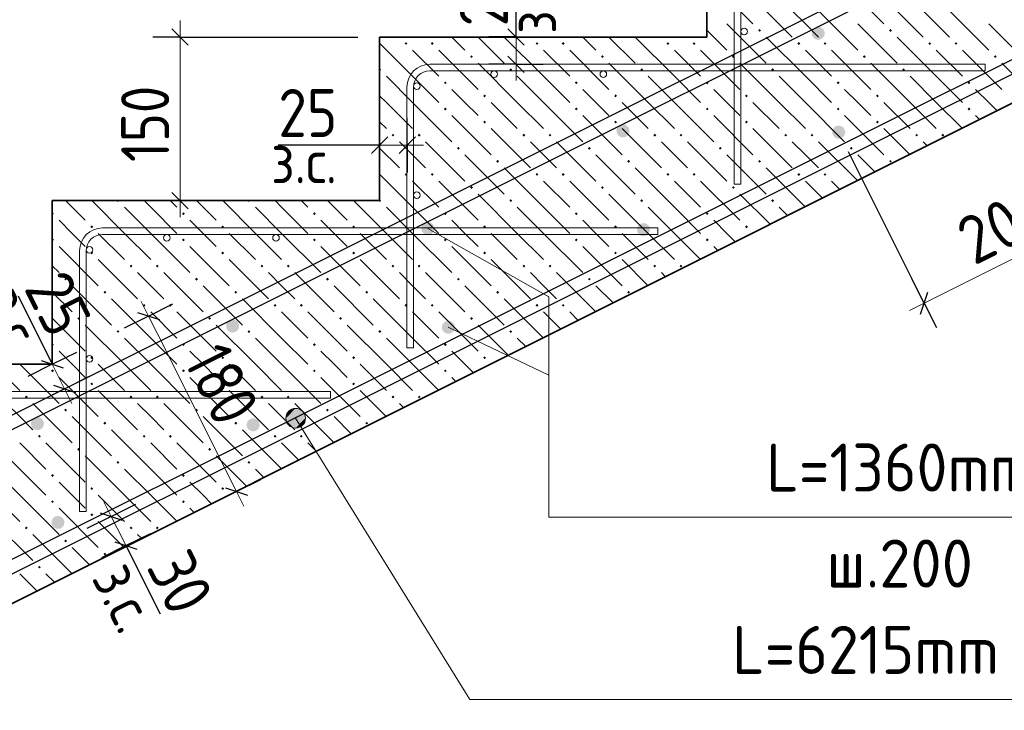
# Model space of a CAD drawing. Header units: millimetres. Extents: x 0 to 21000, y 0 to 14855.
# Tile 9 of 25: x 9005 to 11261, y 9043 to 10626. Entities that reach past the tile are written whole.
import ezdxf

# ---------------------------------------------------------------- set-up
doc = ezdxf.new("R2010")
doc.units = ezdxf.units.MM
doc.layers.add('ЖБ Лестница', color=7, linetype='Continuous', lineweight=25, true_color=0xe0e0ff)
for name, color, linetype, lineweight in [('Обрамление проемов стержнями', 7, 'Continuous', 25), ('Позиционная метка линия выноска', 7, 'Continuous', 13), ('Размерная линия_ общее', 7, 'Continuous', 13), ('Фоновоя арматура Х1', 7, 'Continuous', 25)]:
    doc.layers.add(name, color=color, linetype=linetype, lineweight=lineweight)
doc.layers.add('Размерная выноска', color=7, linetype='Continuous')
doc.styles.add('ISOCPEUR', font='txt')

msp = doc.modelspace()

# ---------------------------------------------------------------- hatches: boundary and pattern name
at = {"layer": 'ЖБ Лестница', "linetype": 'Continuous', "lineweight": 18, "transparency": 33554687}
for points in [[(10697.2, 10600.9), (10700.4, 10604.2), (10703.7, 10600.9), (10700.4, 10597.7)], [(10997.2, 10600.9), (11000.4, 10604.2), (11003.7, 10600.9), (11000.4, 10597.7)], [(9887.2, 10570.9), (9890.4, 10574.2), (9893.7, 10570.9), (9890.4, 10567.7)], [(9947.2, 10570.9), (9950.4, 10574.2), (9953.7, 10570.9), (9950.4, 10567.7)], [(10187.2, 10570.9), (10190.4, 10574.2), (10193.7, 10570.9), (10190.4, 10567.7)], [(10247.2, 10570.9), (10250.4, 10574.2), (10253.7, 10570.9), (10250.4, 10567.7)], [(10487.2, 10570.9), (10490.4, 10574.2), (10493.7, 10570.9), (10490.4, 10567.7)], [(10547.2, 10570.9), (10550.4, 10574.2), (10553.7, 10570.9), (10550.4, 10567.7)], [(10787.2, 10570.9), (10790.4, 10574.2), (10793.7, 10570.9), (10790.4, 10567.7)], [(10847.2, 10570.9), (10850.4, 10574.2), (10853.7, 10570.9), (10850.4, 10567.7)], [(11087.2, 10570.9), (11090.4, 10574.2), (11093.7, 10570.9), (11090.4, 10567.7)], [(11147.2, 10570.9), (11150.4, 10574.2), (11153.7, 10570.9), (11150.4, 10567.7)], [(10037.2, 10540.9), (10040.4, 10544.2), (10043.7, 10540.9), (10040.4, 10537.7)], [(10337.2, 10540.9), (10340.4, 10544.2), (10343.7, 10540.9), (10340.4, 10537.7)], [(10637.2, 10540.9), (10640.4, 10544.2), (10643.7, 10540.9), (10640.4, 10537.7)], [(10937.2, 10540.9), (10940.4, 10544.2), (10943.7, 10540.9), (10940.4, 10537.7)], [(11237.2, 10540.9), (11240.4, 10544.2), (11243.7, 10540.9), (11240.4, 10537.7)], [(9830, 10513.8), (9830.4, 10514.2), (9833.7, 10510.9), (9830.4, 10507.7), (9830, 10508.1)], [(10127.2, 10510.9), (10130.4, 10514.2), (10133.7, 10510.9), (10130.4, 10507.7)], [(10427.2, 10510.9), (10430.4, 10514.2), (10433.7, 10510.9), (10430.4, 10507.7)], [(10727.2, 10510.9), (10730.4, 10514.2), (10733.7, 10510.9), (10730.4, 10507.7)], [(11027.2, 10510.9), (11030.4, 10514.2), (11033.7, 10510.9), (11030.4, 10507.7)], [(9977.2, 10480.9), (9980.4, 10484.2), (9983.7, 10480.9), (9980.4, 10477.7)], [(10277.2, 10480.9), (10280.4, 10484.2), (10283.7, 10480.9), (10280.4, 10477.7)], [(10577.2, 10480.9), (10580.4, 10484.2), (10583.7, 10480.9), (10580.4, 10477.7)], [(10877.2, 10480.9), (10880.4, 10484.2), (10883.7, 10480.9), (10880.4, 10477.7)], [(11177.2, 10480.9), (11180.4, 10484.2), (11183.7, 10480.9), (11180.4, 10477.7)], [(10067.2, 10450.9), (10070.4, 10454.2), (10073.7, 10450.9), (10070.4, 10447.7)], [(10367.2, 10450.9), (10370.4, 10454.2), (10373.7, 10450.9), (10370.4, 10447.7)], [(10667.2, 10450.9), (10670.4, 10454.2), (10673.7, 10450.9), (10670.4, 10447.7)], [(10967.2, 10450.9), (10970.4, 10454.2), (10973.7, 10450.9), (10970.4, 10447.7)], [(9977.2, 10420.9), (9980.4, 10424.2), (9983.7, 10420.9), (9980.4, 10417.7)], [(10277.2, 10420.9), (10280.4, 10424.2), (10283.7, 10420.9), (10280.4, 10417.7)], [(10577.2, 10420.9), (10580.4, 10424.2), (10583.7, 10420.9), (10580.4, 10417.7)], [(10877.2, 10420.9), (10880.4, 10424.2), (10883.7, 10420.9), (10880.4, 10417.7)], [(11177.2, 10420.9), (11180.4, 10424.2), (11183.7, 10420.9), (11180.4, 10417.7)], [(10067.2, 10390.9), (10070.4, 10394.2), (10073.7, 10390.9), (10070.4, 10387.7)], [(10367.2, 10390.9), (10370.4, 10394.2), (10373.7, 10390.9), (10370.4, 10387.7)], [(10667.2, 10390.9), (10670.4, 10394.2), (10673.7, 10390.9), (10670.4, 10387.7)], [(10967.2, 10390.9), (10970.4, 10394.2), (10973.7, 10390.9), (10970.4, 10387.7)], [(9857.2, 10360.9), (9860.4, 10364.2), (9863.7, 10360.9), (9860.4, 10357.7)], [(9917.2, 10360.9), (9920.4, 10364.2), (9923.7, 10360.9), (9920.4, 10357.7)], [(10157.2, 10360.9), (10160.4, 10364.2), (10163.7, 10360.9), (10160.4, 10357.7)], [(10217.2, 10360.9), (10220.4, 10364.2), (10223.7, 10360.9), (10220.4, 10357.7)], [(10457.2, 10360.9), (10460.4, 10364.2), (10463.7, 10360.9), (10460.4, 10357.7)], [(10517.2, 10360.9), (10520.4, 10364.2), (10523.7, 10360.9), (10520.4, 10357.7)], [(10757.2, 10360.9), (10760.4, 10364.2), (10763.7, 10360.9), (10760.4, 10357.7)], [(10817.2, 10360.9), (10820.4, 10364.2), (10823.7, 10360.9), (10820.4, 10357.7)], [(11057.2, 10360.9), (11060.4, 10364.2), (11063.7, 10360.9), (11060.4, 10357.7)], [(11117.2, 10360.9), (11120.4, 10364.2), (11123.7, 10360.9), (11120.4, 10357.7)], [(10007.2, 10330.9), (10010.4, 10334.2), (10013.7, 10330.9), (10010.4, 10327.7)], [(10307.2, 10330.9), (10310.4, 10334.2), (10313.7, 10330.9), (10310.4, 10327.7)], [(10607.2, 10330.9), (10610.4, 10334.2), (10613.7, 10330.9), (10610.4, 10327.7)], [(10907.2, 10330.9), (10910.4, 10334.2), (10913.7, 10330.9), (10910.4, 10327.7)], [(10097.2, 10300.9), (10100.4, 10304.2), (10103.7, 10300.9), (10100.4, 10297.7)], [(10397.2, 10300.9), (10400.4, 10304.2), (10403.7, 10300.9), (10400.4, 10297.7)], [(10697.2, 10300.9), (10700.4, 10304.2), (10703.7, 10300.9), (10700.4, 10297.7)], [(10997.2, 10300.9), (11000.4, 10304.2), (11003.7, 10300.9), (11000.4, 10297.7)], [(9887.2, 10270.9), (9890.4, 10274.2), (9893.7, 10270.9), (9890.4, 10267.7)], [(9947.2, 10270.9), (9950.4, 10274.2), (9953.7, 10270.9), (9950.4, 10267.7)], [(10187.2, 10270.9), (10190.4, 10274.2), (10193.7, 10270.9), (10190.4, 10267.7)], [(10247.2, 10270.9), (10250.4, 10274.2), (10253.7, 10270.9), (10250.4, 10267.7)], [(10487.2, 10270.9), (10490.4, 10274.2), (10493.7, 10270.9), (10490.4, 10267.7)], [(10547.2, 10270.9), (10550.4, 10274.2), (10553.7, 10270.9), (10550.4, 10267.7)], [(10787.2, 10270.9), (10790.4, 10274.2), (10793.7, 10270.9), (10790.4, 10267.7)], [(10847.2, 10270.9), (10850.4, 10274.2), (10853.7, 10270.9), (10850.4, 10267.7)], [(10037.2, 10240.9), (10040.4, 10244.2), (10043.7, 10240.9), (10040.4, 10237.7)], [(10337.2, 10240.9), (10340.4, 10244.2), (10343.7, 10240.9), (10340.4, 10237.7)], [(10637.2, 10240.9), (10640.4, 10244.2), (10643.7, 10240.9), (10640.4, 10237.7)], [(9227.2, 10210.9), (9233.7, 10210.9), (9230.4, 10207.7)], [(9527.2, 10210.9), (9533.7, 10210.9), (9530.4, 10207.7)], [(10127.2, 10210.9), (10130.4, 10214.2), (10133.7, 10210.9), (10130.4, 10207.7)], [(10427.2, 10210.9), (10430.4, 10214.2), (10433.7, 10210.9), (10430.4, 10207.7)], [(10727.2, 10210.9), (10730.4, 10214.2), (10733.7, 10210.9), (10730.4, 10207.7)], [(9080, 10183.8), (9080.4, 10184.2), (9083.7, 10180.9), (9080.4, 10177.7), (9080, 10178.1)], [(9377.2, 10180.9), (9380.4, 10184.2), (9383.7, 10180.9), (9380.4, 10177.7)], [(9677.2, 10180.9), (9680.4, 10184.2), (9683.7, 10180.9), (9680.4, 10177.7)], [(9977.2, 10180.9), (9980.4, 10184.2), (9983.7, 10180.9), (9980.4, 10177.7)], [(10277.2, 10180.9), (10280.4, 10184.2), (10283.7, 10180.9), (10280.4, 10177.7)], [(10577.2, 10180.9), (10580.4, 10184.2), (10583.7, 10180.9), (10580.4, 10177.7)], [(9167.2, 10150.9), (9170.4, 10154.2), (9173.7, 10150.9), (9170.4, 10147.7)], [(9467.2, 10150.9), (9470.4, 10154.2), (9473.7, 10150.9), (9470.4, 10147.7)], [(9767.2, 10150.9), (9770.4, 10154.2), (9773.7, 10150.9), (9770.4, 10147.7)], [(10067.2, 10150.9), (10070.4, 10154.2), (10073.7, 10150.9), (10070.4, 10147.7)], [(10367.2, 10150.9), (10370.4, 10154.2), (10373.7, 10150.9), (10370.4, 10147.7)], [(10667.2, 10150.9), (10670.4, 10154.2), (10673.7, 10150.9), (10670.4, 10147.7)], [(9080, 10123.8), (9080.4, 10124.2), (9083.7, 10120.9), (9080.4, 10117.7), (9080, 10118.1)], [(9377.2, 10120.9), (9380.4, 10124.2), (9383.7, 10120.9), (9380.4, 10117.7)], [(9677.2, 10120.9), (9680.4, 10124.2), (9683.7, 10120.9), (9680.4, 10117.7)], [(9977.2, 10120.9), (9980.4, 10124.2), (9983.7, 10120.9), (9980.4, 10117.7)], [(10277.2, 10120.9), (10280.4, 10124.2), (10283.7, 10120.9), (10280.4, 10117.7)], [(10577.2, 10120.9), (10580.4, 10124.2), (10583.7, 10120.9), (10580.4, 10117.7)], [(9167.2, 10090.9), (9170.4, 10094.2), (9173.7, 10090.9), (9170.4, 10087.7)], [(9467.2, 10090.9), (9470.4, 10094.2), (9473.7, 10090.9), (9470.4, 10087.7)], [(9767.2, 10090.9), (9770.4, 10094.2), (9773.7, 10090.9), (9770.4, 10087.7)], [(10067.2, 10090.9), (10070.4, 10094.2), (10073.7, 10090.9), (10070.4, 10087.7)], [(10367.2, 10090.9), (10370.4, 10094.2), (10373.7, 10090.9), (10370.4, 10087.7)], [(9257.2, 10060.9), (9260.4, 10064.2), (9263.7, 10060.9), (9260.4, 10057.7)], [(9317.2, 10060.9), (9320.4, 10064.2), (9323.7, 10060.9), (9320.4, 10057.7)], [(9557.2, 10060.9), (9560.4, 10064.2), (9563.7, 10060.9), (9560.4, 10057.7)], [(9617.2, 10060.9), (9620.4, 10064.2), (9623.7, 10060.9), (9620.4, 10057.7)], [(9857.2, 10060.9), (9860.4, 10064.2), (9863.7, 10060.9), (9860.4, 10057.7)], [(9917.2, 10060.9), (9920.4, 10064.2), (9923.7, 10060.9), (9920.4, 10057.7)], [(10157.2, 10060.9), (10160.4, 10064.2), (10163.7, 10060.9), (10160.4, 10057.7)], [(10217.2, 10060.9), (10220.4, 10064.2), (10223.7, 10060.9), (10220.4, 10057.7)], [(10457.2, 10060.9), (10460.4, 10064.2), (10463.7, 10060.9), (10460.4, 10057.7)], [(10517.2, 10060.9), (10520.4, 10064.2), (10523.7, 10060.9), (10520.4, 10057.7)], [(9107.2, 10030.9), (9110.4, 10034.2), (9113.7, 10030.9), (9110.4, 10027.7)], [(9407.2, 10030.9), (9410.4, 10034.2), (9413.7, 10030.9), (9410.4, 10027.7)], [(9707.2, 10030.9), (9710.4, 10034.2), (9713.7, 10030.9), (9710.4, 10027.7)], [(10007.2, 10030.9), (10010.4, 10034.2), (10013.7, 10030.9), (10010.4, 10027.7)], [(10307.2, 10030.9), (10310.4, 10034.2), (10313.7, 10030.9), (10310.4, 10027.7)], [(9197.2, 10000.9), (9200.4, 10004.2), (9203.7, 10000.9), (9200.4, 9997.7)], [(9497.2, 10000.9), (9500.4, 10004.2), (9503.7, 10000.9), (9500.4, 9997.7)], [(9797.2, 10000.9), (9800.4, 10004.2), (9803.7, 10000.9), (9800.4, 9997.7)], [(10097.2, 10000.9), (10100.4, 10004.2), (10103.7, 10000.9), (10100.4, 9997.7)], [(10397.2, 10000.9), (10400.4, 10004.2), (10403.7, 10000.9), (10400.4, 9997.7)], [(9287.2, 9970.9), (9290.4, 9974.2), (9293.7, 9970.9), (9290.4, 9967.7)], [(9347.2, 9970.9), (9350.4, 9974.2), (9353.7, 9970.9), (9350.4, 9967.7)], [(9587.2, 9970.9), (9590.4, 9974.2), (9593.7, 9970.9), (9590.4, 9967.7)], [(9647.2, 9970.9), (9650.4, 9974.2), (9653.7, 9970.9), (9650.4, 9967.7)], [(9887.2, 9970.9), (9890.4, 9974.2), (9893.7, 9970.9), (9890.4, 9967.7)], [(9947.2, 9970.9), (9950.4, 9974.2), (9953.7, 9970.9), (9950.4, 9967.7)], [(10187.2, 9970.9), (10190.4, 9974.2), (10193.7, 9970.9), (10190.4, 9967.7)], [(10247.2, 9970.9), (10250.4, 9974.2), (10253.7, 9970.9), (10250.4, 9967.7)], [(9137.2, 9940.9), (9140.4, 9944.2), (9143.7, 9940.9), (9140.4, 9937.7)], [(9437.2, 9940.9), (9440.4, 9944.2), (9443.7, 9940.9), (9440.4, 9937.7)], [(9737.2, 9940.9), (9740.4, 9944.2), (9743.7, 9940.9), (9740.4, 9937.7)], [(10037.2, 9940.9), (10040.4, 9944.2), (10043.7, 9940.9), (10040.4, 9937.7)], [(9227.2, 9910.9), (9230.4, 9914.2), (9233.7, 9910.9), (9230.4, 9907.7)], [(9527.2, 9910.9), (9530.4, 9914.2), (9533.7, 9910.9), (9530.4, 9907.7)], [(9827.2, 9910.9), (9830.4, 9914.2), (9833.7, 9910.9), (9830.4, 9907.7)], [(10127.2, 9910.9), (10130.4, 9914.2), (10133.7, 9910.9), (10130.4, 9907.7)], [(9080, 9883.8), (9080.4, 9884.2), (9083.7, 9880.9), (9080.4, 9877.7), (9080, 9878.1)], [(9377.2, 9880.9), (9380.4, 9884.2), (9383.7, 9880.9), (9380.4, 9877.7)], [(9677.2, 9880.9), (9680.4, 9884.2), (9683.7, 9880.9), (9680.4, 9877.7)], [(9977.2, 9880.9), (9980.4, 9884.2), (9983.7, 9880.9), (9980.4, 9877.7)], [(9167.2, 9850.9), (9170.4, 9854.2), (9173.7, 9850.9), (9170.4, 9847.7)], [(9467.2, 9850.9), (9470.4, 9854.2), (9473.7, 9850.9), (9470.4, 9847.7)], [(9767.2, 9850.9), (9770.4, 9854.2), (9773.7, 9850.9), (9770.4, 9847.7)], [(10067.2, 9850.9), (10070.4, 9854.2), (10073.7, 9850.9), (10070.4, 9847.7)], [(9077.2, 9820.9), (9080.4, 9824.2), (9083.7, 9820.9), (9080.4, 9817.7)], [(9377.2, 9820.9), (9380.4, 9824.2), (9383.7, 9820.9), (9380.4, 9817.7)], [(9677.2, 9820.9), (9680.4, 9824.2), (9683.7, 9820.9), (9680.4, 9817.7)], [(9977.2, 9820.9), (9980.4, 9824.2), (9983.7, 9820.9), (9980.4, 9817.7)], [(9167.2, 9790.9), (9170.4, 9794.2), (9173.7, 9790.9), (9170.4, 9787.7)], [(9467.2, 9790.9), (9470.4, 9794.2), (9473.7, 9790.9), (9470.4, 9787.7)], [(9767.2, 9790.9), (9770.4, 9794.2), (9773.7, 9790.9), (9770.4, 9787.7)], [(9017.2, 9760.9), (9020.4, 9764.2), (9023.7, 9760.9), (9020.4, 9757.7)], [(9257.2, 9760.9), (9260.4, 9764.2), (9263.7, 9760.9), (9260.4, 9757.7)], [(9317.2, 9760.9), (9320.4, 9764.2), (9323.7, 9760.9), (9320.4, 9757.7)], [(9557.2, 9760.9), (9560.4, 9764.2), (9563.7, 9760.9), (9560.4, 9757.7)], [(9617.2, 9760.9), (9620.4, 9764.2), (9623.7, 9760.9), (9620.4, 9757.7)], [(9857.2, 9760.9), (9860.4, 9764.2), (9863.7, 9760.9), (9860.4, 9757.7)], [(9917.2, 9760.9), (9920.4, 9764.2), (9923.7, 9760.9), (9920.4, 9757.7)], [(9107.2, 9730.9), (9110.4, 9734.2), (9113.7, 9730.9), (9110.4, 9727.7)], [(9407.2, 9730.9), (9410.4, 9734.2), (9413.7, 9730.9), (9410.4, 9727.7)], [(9707.2, 9730.9), (9710.4, 9734.2), (9713.7, 9730.9), (9710.4, 9727.7)], [(9197.2, 9700.9), (9200.4, 9704.2), (9203.7, 9700.9), (9200.4, 9697.7)], [(9497.2, 9700.9), (9500.4, 9704.2), (9503.7, 9700.9), (9500.4, 9697.7)], [(9797.2, 9700.9), (9800.4, 9704.2), (9803.7, 9700.9), (9800.4, 9697.7)], [(9047.2, 9670.9), (9050.4, 9674.2), (9053.7, 9670.9), (9050.4, 9667.7)], [(9287.2, 9670.9), (9290.4, 9674.2), (9293.7, 9670.9), (9290.4, 9667.7)], [(9347.2, 9670.9), (9350.4, 9674.2), (9353.7, 9670.9), (9350.4, 9667.7)], [(9587.2, 9670.9), (9590.4, 9674.2), (9593.7, 9670.9), (9590.4, 9667.7)], [(9647.2, 9670.9), (9650.4, 9674.2), (9653.7, 9670.9), (9650.4, 9667.7)], [(9137.2, 9640.9), (9140.4, 9644.2), (9143.7, 9640.9), (9140.4, 9637.7)], [(9437.2, 9640.9), (9440.4, 9644.2), (9443.7, 9640.9), (9440.4, 9637.7)], [(9227.2, 9610.9), (9230.4, 9614.2), (9233.7, 9610.9), (9230.4, 9607.7)], [(9527.2, 9610.9), (9530.4, 9614.2), (9533.7, 9610.9), (9530.4, 9607.7)], [(9077.2, 9580.9), (9080.4, 9584.2), (9083.7, 9580.9), (9080.4, 9577.7)], [(9377.2, 9580.9), (9380.4, 9584.2), (9383.7, 9580.9), (9380.4, 9577.7)], [(9167.2, 9550.9), (9170.4, 9554.2), (9173.7, 9550.9), (9170.4, 9547.7)], [(9467.2, 9550.9), (9470.4, 9554.2), (9473.7, 9550.9), (9470.4, 9547.7)], [(9077.2, 9520.9), (9080.4, 9524.2), (9083.7, 9520.9), (9080.4, 9517.7)], [(9377.2, 9520.9), (9380.4, 9524.2), (9383.7, 9520.9), (9380.4, 9517.7)], [(9167.2, 9490.9), (9170.4, 9494.2), (9173.7, 9490.9), (9170.4, 9487.7)], [(9017.2, 9460.9), (9020.4, 9464.2), (9023.7, 9460.9), (9020.4, 9457.7)], [(9257.2, 9460.9), (9260.4, 9464.2), (9263.7, 9460.9), (9260.4, 9457.7)], [(9317.2, 9460.9), (9320.4, 9464.2), (9323.7, 9460.9), (9320.4, 9457.7)], [(9107.2, 9430.9), (9110.4, 9434.2), (9113.7, 9430.9), (9110.4, 9427.7)], [(9197.2, 9400.9), (9200.4, 9404.2), (9203.7, 9400.9), (9200.4, 9397.7)], [(9047.2, 9370.9), (9050.4, 9374.2), (9053.7, 9370.9), (9050.4, 9367.7)]]:
    msp.add_hatch(color=7, dxfattribs=at).paths.add_polyline_path(points, flags=16)
h = msp.add_hatch(color=7, dxfattribs=at)
h.paths.add_polyline_path([(9827.2, 10210.9), (9830, 10213.8), (9830.4, 10214.2), (9833.7, 10210.9), (9830.4, 10207.7)], flags=16)
h.paths.add_polyline_path([(9827.2, 10210.9), (9830, 10210.9), (9830, 10213.8)])
at = {"layer": 'Позиционная метка линия выноска', "linetype": 'Continuous', "lineweight": 13, "transparency": 33554687}
for points in [[(9615.1, 9711.7), (9648, 9732), (9636.8, 9734.7)], [(9615.1, 9711.7), (9636.8, 9734.7), (9617.7, 9722.8)], [(9618.3, 9700.4), (9648, 9732), (9615.1, 9711.7)], [(9617.7, 9722.8), (9636.8, 9734.7), (9625.6, 9731.4)], [(9618.3, 9700.4), (9656.6, 9724.1), (9648, 9732)], [(9626.9, 9692.5), (9656.6, 9724.1), (9618.3, 9700.4)], [(9626.9, 9692.5), (9659.8, 9712.9), (9656.6, 9724.1)], [(9638.1, 9689.9), (9659.8, 9712.9), (9626.9, 9692.5)], [(9638.1, 9689.9), (9657.2, 9701.8), (9659.8, 9712.9)], [(9657.2, 9701.8), (9638.1, 9689.9), (9649.3, 9693.2)]]:
    msp.add_hatch(color=7, dxfattribs=at).paths.add_polyline_path(points)
at = {"layer": 'Фоновоя арматура Х1', "linetype": 'Continuous', "lineweight": 35, "transparency": 33554687}
for points in [[(10849.8, 10594.4), (10848.6, 10600.1), (10845.4, 10605), (10840.5, 10608.2), (10834.8, 10609.4), (10829, 10608.2), (10824.2, 10605), (10820.9, 10600.1), (10819.8, 10594.4), (10820.9, 10588.6), (10824.2, 10583.8), (10829, 10580.5), (10834.8, 10579.4), (10840.5, 10580.5), (10845.4, 10583.8), (10848.6, 10588.6)], [(10402.6, 10370.8), (10401.4, 10376.5), (10398.2, 10381.4), (10393.3, 10384.6), (10387.6, 10385.8), (10381.8, 10384.6), (10377, 10381.4), (10373.7, 10376.5), (10372.6, 10370.8), (10373.7, 10365), (10377, 10360.2), (10381.8, 10356.9), (10387.6, 10355.8), (10393.3, 10356.9), (10398.2, 10360.2), (10401.4, 10365)], [(10896.8, 10367.9), (10895.6, 10373.6), (10892.4, 10378.5), (10887.5, 10381.7), (10881.8, 10382.9), (10876, 10381.7), (10871.2, 10378.5), (10867.9, 10373.6), (10866.8, 10367.9), (10867.9, 10362.1), (10871.2, 10357.3), (10876, 10354), (10881.8, 10352.9), (10887.5, 10354), (10892.4, 10357.3), (10895.6, 10362.1)], [(9955.3, 10147.2), (9954.2, 10152.9), (9951, 10157.8), (9946.1, 10161), (9940.3, 10162.2), (9934.6, 10161), (9929.7, 10157.8), (9926.5, 10152.9), (9925.3, 10147.2), (9926.5, 10141.4), (9929.7, 10136.6), (9934.6, 10133.3), (9940.3, 10132.2), (9946.1, 10133.3), (9951, 10136.6), (9954.2, 10141.4)], [(10449.6, 10144.3), (10448.4, 10150), (10445.2, 10154.9), (10440.3, 10158.1), (10434.6, 10159.3), (10428.8, 10158.1), (10424, 10154.9), (10420.7, 10150), (10419.6, 10144.3), (10420.7, 10138.5), (10424, 10133.7), (10428.8, 10130.4), (10434.6, 10129.3), (10440.3, 10130.4), (10445.2, 10133.7), (10448.4, 10138.5)], [(9508.1, 9923.6), (9507, 9929.3), (9503.7, 9934.2), (9498.9, 9937.4), (9493.1, 9938.6), (9487.4, 9937.4), (9482.5, 9934.2), (9479.3, 9929.3), (9478.1, 9923.6), (9479.3, 9917.8), (9482.5, 9913), (9487.4, 9909.7), (9493.1, 9908.6), (9498.9, 9909.7), (9503.7, 9913), (9507, 9917.8)], [(10002.4, 9920.7), (10001.2, 9926.4), (9998, 9931.3), (9993.1, 9934.5), (9987.4, 9935.7), (9981.6, 9934.5), (9976.8, 9931.3), (9973.5, 9926.4), (9972.4, 9920.7), (9973.5, 9914.9), (9976.8, 9910.1), (9981.6, 9906.8), (9987.4, 9905.7), (9993.1, 9906.8), (9998, 9910.1), (10001.2, 9914.9)], [(9060.9, 9699.9), (9059.8, 9705.7), (9056.5, 9710.6), (9051.7, 9713.8), (9045.9, 9714.9), (9040.2, 9713.8), (9035.3, 9710.6), (9032.1, 9705.7), (9030.9, 9699.9), (9032.1, 9694.2), (9035.3, 9689.3), (9040.2, 9686.1), (9045.9, 9685), (9051.7, 9686.1), (9056.5, 9689.3), (9059.8, 9694.2)], [(9555.1, 9697.1), (9554, 9702.8), (9550.8, 9707.7), (9545.9, 9710.9), (9540.1, 9712.1), (9534.4, 9710.9), (9529.5, 9707.7), (9526.3, 9702.8), (9525.1, 9697.1), (9526.3, 9691.3), (9529.5, 9686.5), (9534.4, 9683.2), (9540.1, 9682.1), (9545.9, 9683.2), (9550.8, 9686.5), (9554, 9691.3)], [(9107.9, 9473.5), (9106.8, 9479.2), (9103.5, 9484.1), (9098.7, 9487.3), (9092.9, 9488.5), (9087.2, 9487.3), (9082.3, 9484.1), (9079.1, 9479.2), (9077.9, 9473.5), (9079.1, 9467.7), (9082.3, 9462.8), (9087.2, 9459.6), (9092.9, 9458.5), (9098.7, 9459.6), (9103.5, 9462.8), (9106.8, 9467.7)]]:
    msp.add_hatch(color=7, dxfattribs=at).paths.add_polyline_path(points)

# ---------------------------------------------------------------- linework, layer by layer
at = {"color": 7, "linetype": 'Continuous', "lineweight": 25, "transparency": 33554687}
for points in [[(2517.5, 8175.9), (6544.6, 8175.9), (6548.8, 8176.1), (6552.9, 8176.5), (6557, 8177.1), (6561, 8178), (6564.9, 8179), (6568.8, 8180.3), (6572.7, 8181.8), (6576.5, 8183.5), (15705.6, 12748)], [(15086.8, 12735.9), (5971.4, 8178.2), (5966.3, 8175.9), (5960.9, 8173.8), (5955.4, 8172.1), (5949.9, 8170.6), (5944.3, 8169.4), (5938.6, 8168.6), (5932.8, 8168), (5927.2, 8167.8), (4694.5, 8167.8), (4694.5, 8197.8), (5926.6, 8197.8), (5930.8, 8198), (5934.9, 8198.4), (5939, 8199), (5943, 8199.8), (5946.9, 8200.9), (5950.9, 8202.1), (5954.7, 8203.6), (5958.5, 8205.3), (15073.9, 12763)], [(15718.4, 12720.9), (6589.4, 8156.4), (6584.2, 8154.1), (6578.9, 8152), (6573.4, 8150.2), (6567.9, 8148.7), (6562.3, 8147.6), (6556.6, 8146.7), (6550.8, 8146.2), (6545.2, 8145.9), (2517.5, 8145.9), (2517.5, 8175.9)]]:
    msp.add_lwpolyline(points, dxfattribs=at)
at = {"layer": 'ЖБ Лестница', "color": 7, "linetype": 'Continuous', "lineweight": 35, "transparency": 33554687}
for p, q in [((6586.2, 8085.9), (15080, 12335.9)), ((10580, 10960.9), (10580, 10585.9)), ((9830, 10585.9), (9830, 10210.9)), ((10580, 10585.9), (9830, 10585.9)), ((9080, 10210.9), (9080, 9835.9)), ((9830, 10210.9), (9080, 10210.9)), ((9080, 9835.9), (8330, 9835.9))]:
    msp.add_line(p, q, dxfattribs=at)
at = {"layer": 'ЖБ Лестница', "color": 9, "linetype": 'Continuous', "lineweight": 18, "true_color": 0xc7c7c7, "transparency": 33554687}
for p, q in [((10595.4, 10705.9), (10685.4, 10615.9)), ((10895.4, 10705.9), (10985.4, 10615.9)), ((10685.4, 10675.9), (10775.4, 10585.9)), ((10985.4, 10675.9), (11075.4, 10585.9)), ((10805.4, 10615.9), (10775.4, 10645.9)), ((10835.4, 10645.9), (10925.4, 10555.9)), ((11105.4, 10615.9), (11075.4, 10645.9)), ((11135.4, 10645.9), (11225.4, 10555.9)), ((10625.4, 10615.9), (10715.4, 10525.9)), ((10835.4, 10585.9), (10805.4, 10615.9)), ((10925.4, 10615.9), (11015.4, 10525.9)), ((11135.4, 10585.9), (11105.4, 10615.9)), ((11225.4, 10615.9), (11315.4, 10525.9)), ((9875.4, 10585.9), (9875.4, 10585.9)), ((9935.4, 10585.9), (9935.4, 10585.9)), ((9995.4, 10585.9), (10025.4, 10555.9)), ((10055.4, 10585.9), (10115.4, 10525.9)), ((10205.4, 10495.9), (10115.4, 10585.9)), ((10175.4, 10585.9), (10175.4, 10585.9)), ((10235.4, 10585.9), (10235.4, 10585.9)), ((10295.4, 10585.9), (10325.4, 10555.9)), ((10355.4, 10585.9), (10415.4, 10525.9)), ((10505.4, 10495.9), (10415.4, 10585.9)), ((10475.4, 10585.9), (10475.4, 10585.9)), ((10535.4, 10585.9), (10535.4, 10585.9)), ((10580, 10601.4), (10625.4, 10555.9)), ((10805.4, 10495.9), (10715.4, 10585.9)), ((11105.4, 10495.9), (11015.4, 10585.9)), ((9905.4, 10495.9), (9830, 10571.4)), ((9905.4, 10555.9), (9965.4, 10495.9)), ((9965.4, 10555.9), (10055.4, 10465.9)), ((10205.4, 10555.9), (10265.4, 10495.9)), ((10265.4, 10555.9), (10355.4, 10465.9)), ((10505.4, 10555.9), (10565.4, 10495.9)), ((10565.4, 10555.9), (10655.4, 10465.9)), ((10805.4, 10555.9), (10865.4, 10495.9)), ((10865.4, 10555.9), (10955.4, 10465.9)), ((11105.4, 10555.9), (11165.4, 10495.9)), ((11165.4, 10555.9), (11255.4, 10465.9)), ((10145.4, 10435.9), (10055.4, 10525.9)), ((10445.4, 10435.9), (10355.4, 10525.9)), ((10745.4, 10435.9), (10655.4, 10525.9)), ((11045.4, 10435.9), (10955.4, 10525.9)), ((11324.5, 10456.8), (11255.4, 10525.9)), ((9845.4, 10495.9), (9905.4, 10435.9)), ((9905.4, 10495.9), (9965.4, 10435.9)), ((10145.4, 10495.9), (10205.4, 10435.9)), ((10205.4, 10495.9), (10265.4, 10435.9)), ((10445.4, 10495.9), (10505.4, 10435.9)), ((10505.4, 10495.9), (10565.4, 10435.9)), ((10745.4, 10495.9), (10805.4, 10435.9)), ((10805.4, 10495.9), (10865.4, 10435.9)), ((11045.4, 10495.9), (11105.4, 10435.9)), ((11105.4, 10495.9), (11165.4, 10435.9)), ((9845.4, 10435.9), (9830, 10451.4)), ((10025.4, 10435.9), (9995.4, 10465.9)), ((10325.4, 10435.9), (10295.4, 10465.9)), ((10625.4, 10435.9), (10595.4, 10465.9)), ((10925.4, 10435.9), (10895.4, 10465.9)), ((11225.4, 10435.9), (11195.4, 10465.9)), ((9845.4, 10435.9), (9905.4, 10375.9)), ((9905.4, 10435.9), (9995.4, 10345.9)), ((10055.4, 10405.9), (10025.4, 10435.9)), ((10085.4, 10435.9), (10145.4, 10375.9)), ((10145.4, 10435.9), (10205.4, 10375.9)), ((10205.4, 10435.9), (10295.4, 10345.9)), ((10355.4, 10405.9), (10325.4, 10435.9)), ((10385.4, 10435.9), (10445.4, 10375.9)), ((10445.4, 10435.9), (10505.4, 10375.9)), ((10505.4, 10435.9), (10595.4, 10345.9)), ((10655.4, 10405.9), (10625.4, 10435.9)), ((10685.4, 10435.9), (10745.4, 10375.9)), ((10745.4, 10435.9), (10805.4, 10375.9)), ((10805.4, 10435.9), (10895.4, 10345.9)), ((10955.4, 10405.9), (10925.4, 10435.9)), ((10985.4, 10435.9), (11045.4, 10375.9)), ((11045.4, 10435.9), (11105.4, 10375.9)), ((11105.4, 10435.9), (11164.6, 10376.8)), ((11244.6, 10416.8), (11225.4, 10435.9)), ((9995.4, 10405.9), (10085.4, 10315.9)), ((10295.4, 10405.9), (10385.4, 10315.9)), ((10595.4, 10405.9), (10685.4, 10315.9)), ((10895.4, 10405.9), (10985.4, 10315.9)), ((11195.4, 10405.9), (11204.6, 10396.8)), ((9830, 10391.4), (9845.4, 10375.9)), ((10085.4, 10375.9), (10175.4, 10285.9)), ((10385.4, 10375.9), (10475.4, 10285.9)), ((10685.4, 10375.9), (10775.4, 10285.9)), ((10985.4, 10375.9), (11044.6, 10316.8)), ((9905.4, 10315.9), (9875.4, 10345.9)), ((9935.4, 10345.9), (10025.4, 10255.9)), ((10205.4, 10315.9), (10175.4, 10345.9)), ((10235.4, 10345.9), (10325.4, 10255.9)), ((10505.4, 10315.9), (10475.4, 10345.9)), ((10535.4, 10345.9), (10625.4, 10255.9)), ((10805.4, 10315.9), (10775.4, 10345.9)), ((10835.4, 10345.9), (10924.6, 10256.7)), ((11084.6, 10336.8), (11075.4, 10345.9)), ((9830, 10331.4), (9875.4, 10285.9)), ((9935.4, 10285.9), (9905.4, 10315.9)), ((10025.4, 10315.9), (10115.4, 10225.9)), ((10235.4, 10285.9), (10205.4, 10315.9)), ((10325.4, 10315.9), (10415.4, 10225.9)), ((10535.4, 10285.9), (10505.4, 10315.9)), ((10625.4, 10315.9), (10715.4, 10225.9)), ((10835.4, 10285.9), (10805.4, 10315.9)), ((10925.4, 10315.9), (10964.6, 10276.7)), ((9905.4, 10195.9), (9830, 10271.4)), ((10205.4, 10195.9), (10115.4, 10285.9)), ((10505.4, 10195.9), (10415.4, 10285.9)), ((10804.7, 10196.7), (10715.4, 10285.9)), ((9905.4, 10255.9), (9965.4, 10195.9)), ((9965.4, 10255.9), (10055.4, 10165.9)), ((10205.4, 10255.9), (10265.4, 10195.9)), ((10265.4, 10255.9), (10355.4, 10165.9)), ((10505.4, 10255.9), (10565.4, 10195.9)), ((10565.4, 10255.9), (10655.4, 10165.9)), ((10805.4, 10255.9), (10844.6, 10216.7)), ((10865.4, 10255.9), (10884.6, 10236.7)), ((10145.4, 10135.9), (10055.4, 10225.9)), ((10445.4, 10135.9), (10355.4, 10225.9)), ((10724.7, 10156.7), (10655.4, 10225.9)), ((9110.4, 10210.9), (9155.4, 10165.9)), ((9245.4, 10135.9), (9170.4, 10210.9)), ((9305.4, 10195.9), (9290.4, 10210.9)), ((9350.4, 10210.9), (9365.4, 10195.9)), ((9410.4, 10210.9), (9455.4, 10165.9)), ((9545.4, 10135.9), (9470.4, 10210.9)), ((9605.4, 10195.9), (9590.4, 10210.9)), ((9650.4, 10210.9), (9665.4, 10195.9)), ((9710.4, 10210.9), (9755.4, 10165.9)), ((9845.4, 10135.9), (9770.4, 10210.9)), ((9245.4, 10195.9), (9305.4, 10135.9)), ((9305.4, 10195.9), (9365.4, 10135.9)), ((9545.4, 10195.9), (9605.4, 10135.9)), ((9605.4, 10195.9), (9665.4, 10135.9)), ((9845.4, 10195.9), (9905.4, 10135.9)), ((9905.4, 10195.9), (9965.4, 10135.9)), ((10145.4, 10195.9), (10205.4, 10135.9)), ((10205.4, 10195.9), (10265.4, 10135.9)), ((10445.4, 10195.9), (10505.4, 10135.9)), ((10505.4, 10195.9), (10565.4, 10135.9)), ((10745.4, 10195.9), (10764.7, 10176.7)), ((9125.4, 10135.9), (9095.4, 10165.9)), ((9425.4, 10135.9), (9395.4, 10165.9)), ((9725.4, 10135.9), (9695.4, 10165.9)), ((10025.4, 10135.9), (9995.4, 10165.9)), ((10325.4, 10135.9), (10295.4, 10165.9)), ((10625.4, 10135.9), (10595.4, 10165.9)), ((9155.4, 10105.9), (9125.4, 10135.9)), ((9185.4, 10135.9), (9245.4, 10075.9)), ((9245.4, 10135.9), (9305.4, 10075.9)), ((9305.4, 10135.9), (9395.4, 10045.9)), ((9455.4, 10105.9), (9425.4, 10135.9)), ((9485.4, 10135.9), (9545.4, 10075.9)), ((9545.4, 10135.9), (9605.4, 10075.9)), ((9605.4, 10135.9), (9695.4, 10045.9)), ((9755.4, 10105.9), (9725.4, 10135.9)), ((9785.4, 10135.9), (9845.4, 10075.9)), ((9845.4, 10135.9), (9905.4, 10075.9)), ((9905.4, 10135.9), (9995.4, 10045.9)), ((10055.4, 10105.9), (10025.4, 10135.9)), ((10085.4, 10135.9), (10145.4, 10075.9)), ((10145.4, 10135.9), (10205.4, 10075.9)), ((10205.4, 10135.9), (10295.4, 10045.9)), ((10355.4, 10105.9), (10325.4, 10135.9)), ((10385.4, 10135.9), (10445.4, 10075.9)), ((10445.4, 10135.9), (10505.4, 10075.9)), ((10505.4, 10135.9), (10564.7, 10076.6)), ((10644.7, 10116.7), (10625.4, 10135.9)), ((9095.4, 10105.9), (9185.4, 10015.9)), ((9395.4, 10105.9), (9485.4, 10015.9)), ((9695.4, 10105.9), (9785.4, 10015.9)), ((9995.4, 10105.9), (10085.4, 10015.9)), ((10295.4, 10105.9), (10385.4, 10015.9)), ((10595.4, 10105.9), (10604.7, 10096.7)), ((9185.4, 10075.9), (9275.4, 9985.9)), ((9485.4, 10075.9), (9575.4, 9985.9)), ((9785.4, 10075.9), (9875.4, 9985.9)), ((10085.4, 10075.9), (10175.4, 9985.9)), ((10385.4, 10075.9), (10444.7, 10016.6)), ((9080, 10061.4), (9095.4, 10045.9)), ((9305.4, 10015.9), (9275.4, 10045.9)), ((9335.4, 10045.9), (9425.4, 9955.9)), ((9605.4, 10015.9), (9575.4, 10045.9)), ((9635.4, 10045.9), (9725.4, 9955.9)), ((9905.4, 10015.9), (9875.4, 10045.9)), ((9935.4, 10045.9), (10025.4, 9955.9)), ((10205.4, 10015.9), (10175.4, 10045.9)), ((10235.4, 10045.9), (10324.8, 9956.6)), ((10484.7, 10036.6), (10475.4, 10045.9)), ((9080, 10001.4), (9125.4, 9955.9)), ((9125.4, 10015.9), (9215.4, 9925.9)), ((9335.4, 9985.9), (9305.4, 10015.9)), ((9425.4, 10015.9), (9515.4, 9925.9)), ((9635.4, 9985.9), (9605.4, 10015.9)), ((9725.4, 10015.9), (9815.4, 9925.9)), ((9935.4, 9985.9), (9905.4, 10015.9)), ((10025.4, 10015.9), (10115.4, 9925.9)), ((10235.4, 9985.9), (10205.4, 10015.9)), ((10325.4, 10015.9), (10364.8, 9976.6)), ((9305.4, 9895.9), (9215.4, 9985.9)), ((9605.4, 9895.9), (9515.4, 9985.9)), ((9905.4, 9895.9), (9815.4, 9985.9)), ((10204.8, 9896.6), (10115.4, 9985.9)), ((9305.4, 9955.9), (9365.4, 9895.9)), ((9365.4, 9955.9), (9455.4, 9865.9)), ((9605.4, 9955.9), (9665.4, 9895.9)), ((9665.4, 9955.9), (9755.4, 9865.9)), ((9905.4, 9955.9), (9965.4, 9895.9)), ((9965.4, 9955.9), (10055.4, 9865.9)), ((10205.4, 9955.9), (10244.8, 9916.6)), ((10265.4, 9955.9), (10284.8, 9936.6)), ((9080, 9941.4), (9155.4, 9865.9)), ((9245.4, 9835.9), (9155.4, 9925.9)), ((9545.4, 9835.9), (9455.4, 9925.9)), ((9845.4, 9835.9), (9755.4, 9925.9)), ((10124.8, 9856.5), (10055.4, 9925.9)), ((9245.4, 9895.9), (9305.4, 9835.9)), ((9305.4, 9895.9), (9365.4, 9835.9)), ((9545.4, 9895.9), (9605.4, 9835.9)), ((9605.4, 9895.9), (9665.4, 9835.9)), ((9845.4, 9895.9), (9905.4, 9835.9)), ((9905.4, 9895.9), (9965.4, 9835.9)), ((10145.4, 9895.9), (10164.8, 9876.5)), ((9125.4, 9835.9), (9095.4, 9865.9)), ((9425.4, 9835.9), (9395.4, 9865.9)), ((9725.4, 9835.9), (9695.4, 9865.9)), ((10025.4, 9835.9), (9995.4, 9865.9)), ((8945.4, 9835.9), (9005.4, 9775.9)), ((9005.4, 9835.9), (9095.4, 9745.9)), ((9065.4, 9835.9), (9065.4, 9835.9)), ((9155.4, 9805.9), (9125.4, 9835.9)), ((9185.4, 9835.9), (9245.4, 9775.9)), ((9245.4, 9835.9), (9305.4, 9775.9)), ((9305.4, 9835.9), (9395.4, 9745.9)), ((9455.4, 9805.9), (9425.4, 9835.9)), ((9485.4, 9835.9), (9545.4, 9775.9)), ((9545.4, 9835.9), (9605.4, 9775.9)), ((9605.4, 9835.9), (9695.4, 9745.9)), ((9755.4, 9805.9), (9725.4, 9835.9)), ((9785.4, 9835.9), (9845.4, 9775.9)), ((9845.4, 9835.9), (9905.4, 9775.9)), ((9905.4, 9835.9), (9964.9, 9776.5)), ((10044.8, 9816.5), (10025.4, 9835.9)), ((9095.4, 9805.9), (9185.4, 9715.9)), ((9395.4, 9805.9), (9485.4, 9715.9)), ((9695.4, 9805.9), (9785.4, 9715.9)), ((9995.4, 9805.9), (10004.9, 9796.5)), ((9185.4, 9775.9), (9275.4, 9685.9)), ((9485.4, 9775.9), (9575.4, 9685.9)), ((9785.4, 9775.9), (9844.9, 9716.5)), ((9005.4, 9715.9), (8975.4, 9745.9)), ((9035.4, 9745.9), (9125.4, 9655.9)), ((9305.4, 9715.9), (9275.4, 9745.9)), ((9335.4, 9745.9), (9425.4, 9655.9)), ((9605.4, 9715.9), (9575.4, 9745.9)), ((9635.4, 9745.9), (9724.9, 9656.4)), ((9884.9, 9736.5), (9875.4, 9745.9)), ((9035.4, 9685.9), (9005.4, 9715.9)), ((9125.4, 9715.9), (9215.4, 9625.9)), ((9335.4, 9685.9), (9305.4, 9715.9)), ((9425.4, 9715.9), (9515.4, 9625.9)), ((9635.4, 9685.9), (9605.4, 9715.9)), ((9725.4, 9715.9), (9764.9, 9676.4)), ((9005.4, 9595.9), (8915.4, 9685.9)), ((9305.4, 9595.9), (9215.4, 9685.9)), ((9605, 9596.4), (9515.4, 9685.9)), ((9005.4, 9655.9), (9065.4, 9595.9)), ((9065.4, 9655.9), (9155.4, 9565.9)), ((9305.4, 9655.9), (9365.4, 9595.9)), ((9365.4, 9655.9), (9455.4, 9565.9)), ((9605.4, 9655.9), (9644.9, 9616.4)), ((9665.4, 9655.9), (9684.9, 9636.4)), ((9245.4, 9535.9), (9155.4, 9625.9)), ((9525, 9556.4), (9455.4, 9625.9)), ((8945.4, 9595.9), (9005.4, 9535.9)), ((9005.4, 9595.9), (9065.4, 9535.9)), ((9245.4, 9595.9), (9305.4, 9535.9)), ((9305.4, 9595.9), (9365.4, 9535.9)), ((9545.4, 9595.9), (9565, 9576.4)), ((9125.4, 9535.9), (9095.4, 9565.9)), ((9425.4, 9535.9), (9395.4, 9565.9)), ((8945.4, 9535.9), (9005.4, 9475.9)), ((9005.4, 9535.9), (9095.4, 9445.9)), ((9155.4, 9505.9), (9125.4, 9535.9)), ((9185.4, 9535.9), (9245.4, 9475.9)), ((9245.4, 9535.9), (9305.4, 9475.9)), ((9305.4, 9535.9), (9365, 9476.3)), ((9445, 9516.4), (9425.4, 9535.9)), ((9095.4, 9505.9), (9185.4, 9415.9)), ((9395.4, 9505.9), (9405, 9496.4)), ((9185.4, 9475.9), (9245, 9416.3)), ((9005.4, 9415.9), (8975.4, 9445.9)), ((9035.4, 9445.9), (9125.1, 9356.3)), ((9285, 9436.3), (9275.4, 9445.9)), ((9035.4, 9385.9), (9005.4, 9415.9)), ((9125.4, 9415.9), (9165.1, 9376.3)), ((9005.4, 9355.9), (9045.1, 9316.3)), ((9065.4, 9355.9), (9085.1, 9336.3))]:
    msp.add_line(p, q, dxfattribs=at)
at = {"layer": 'Обрамление проемов стержнями', "color": 7, "linetype": 'Continuous', "lineweight": 13, "transparency": 33554687}
for p, q in [((10642.5, 10845.9), (10642.5, 10248.4)), ((10657.5, 10845.9), (10657.5, 10248.4)), ((9945, 10523.4), (11217.5, 10523.4)), ((11217.5, 10508.4), (11217.5, 10523.4)), ((9945, 10508.4), (11217.5, 10508.4)), ((9892.5, 10470.9), (9892.5, 9873.4)), ((9907.5, 10470.9), (9907.5, 9873.4)), ((10657.5, 10248.4), (10642.5, 10248.4)), ((9195, 10148.4), (10467.5, 10148.4)), ((9195, 10133.4), (10467.5, 10133.4)), ((10467.5, 10133.4), (10467.5, 10148.4)), ((9142.5, 10095.9), (9142.5, 9498.4)), ((9157.5, 10095.9), (9157.5, 9498.4)), ((9907.5, 9873.4), (9892.5, 9873.4)), ((8445, 9773.4), (9717.5, 9773.4)), ((9717.5, 9758.4), (9717.5, 9773.4)), ((8445, 9758.4), (9717.5, 9758.4)), ((9157.5, 9498.4), (9142.5, 9498.4))]:
    msp.add_line(p, q, dxfattribs=at)
at = {"layer": 'Обрамление проемов стержнями', "color": 7, "linetype": 'Continuous', "lineweight": 18, "transparency": 33554687}
for centre in [(10665, 10598.4), (10092.5, 10500.9), (10342.5, 10500.9), (9915, 10473.4), (9915, 10223.4), (9342.5, 10125.9), (9592.5, 10125.9), (9165, 10098.4), (9165, 9848.4)]:
    msp.add_circle(centre, 7.5, dxfattribs=at)
at = {"layer": 'Обрамление проемов стержнями', "color": 7, "linetype": 'Continuous', "lineweight": 13, "transparency": 33554687}
for centre, radius in [((9945, 10470.9), 52.5), ((9945, 10470.9), 37.5), ((9195, 10095.9), 52.5), ((9195, 10095.9), 37.5)]:
    msp.add_arc(centre, radius, 90, 180, dxfattribs=at)
at = {"layer": 'Позиционная метка линия выноска', "color": 7, "linetype": 'Continuous', "lineweight": 13, "transparency": 33554687}
for p, q in [((9625.6, 9731.4), (9625.6, 9731.4)), ((9656.6, 9724.1), (9656.6, 9724.1)), ((9618.3, 9700.4), (9618.3, 9700.4)), ((9649.3, 9693.2), (9649.3, 9693.2))]:
    msp.add_line(p, q, dxfattribs=at)
for points in [[(9940.4, 10147.2), (10217.7, 9990.2), (10217.7, 9810.6)], [(11543.6, 9485.6), (10217.7, 9485.6), (10217.7, 9810.6), (9987.3, 9920.7)], [(11425.1, 9067.6), (10036.7, 9067.6), (9637.5, 9712.3)]]:
    msp.add_lwpolyline(points, dxfattribs=at)
msp.add_circle((9637.5, 9712.3), 22.5, dxfattribs=at)
at = {"layer": 'Размерная выноска', "color": 7, "linetype": 'Continuous', "lineweight": -3, "transparency": 33554687}
for p, q in [((10142.5, 10586), (10142.5, 10746.1)), ((9830, 10338.1), (9597.5, 10338.1)), ((9001.7, 9992.5), (9080, 9835.9)), ((9248.7, 9420.3), (9327, 9263.8))]:
    msp.add_line(p, q, dxfattribs=at)
at = {"layer": 'Размерная линия_ общее', "color": 7, "linetype": 'Continuous', "lineweight": 25, "transparency": 33554687}
for p, q in [((9391.4, 10567.2), (9353.9, 10604.7)), ((10161.2, 10567.2), (10123.8, 10604.7)), ((10161.2, 10504.7), (10123.8, 10542.2)), ((9848.7, 10356.8), (9811.2, 10319.3)), ((9912, 10356.8), (9874.5, 10319.3)), ((9391.4, 10192.2), (9353.9, 10229.7)), ((11069.3, 9950.9), (11086, 10001.2)), ((9275.4, 9954.9), (9325.7, 9938.2)), ((9054.8, 9844.3), (9105.2, 9827.6)), ((9083, 9788), (9133.3, 9771.3)), ((9476.6, 9552.4), (9526.9, 9535.7)), ((9190, 9495.7), (9240.4, 9478.9)), ((9223.5, 9428.7), (9273.9, 9411.9))]:
    msp.add_line(p, q, dxfattribs=at)
at = {"layer": 'Размерная линия_ общее', "color": 7, "linetype": 'Continuous', "lineweight": 13, "transparency": 33554687}
for p, q in [((9372.7, 10585.9), (9372.7, 10623.4)), ((10142.5, 10586), (10142.5, 10623.5)), ((9372.7, 10210.9), (9372.7, 10585.9)), ((10142.5, 10523.5), (10142.5, 10486)), ((9830, 10338.1), (9792.5, 10338.1)), ((9893.2, 10338.1), (9830, 10338.1)), ((9893.2, 10338.1), (9930.7, 10338.1)), ((9372.7, 10210.9), (9372.7, 10173.4)), ((11077.6, 9976.1), (11524.9, 10199.7)), ((9300.5, 9946.5), (9283.8, 9980.1)), ((11077.6, 9976.1), (11044.1, 9959.3)), ((9080, 9835.9), (9063.2, 9869.5)), ((9080, 9835.9), (9108.1, 9779.7)), ((9108.1, 9779.7), (9124.9, 9746.1)), ((9501.8, 9544), (9518.5, 9510.5)), ((9215.2, 9487.3), (9198.4, 9520.8)), ((9248.7, 9420.3), (9265.5, 9386.7))]:
    msp.add_line(p, q, dxfattribs=at)
at = {"layer": 'Размерная линия_ общее', "color": 253, "linetype": 'Continuous', "lineweight": -3, "true_color": 0xa0a0a0, "transparency": 33554687}
for p, q in [((9372.7, 10585.9), (9310.2, 10585.9)), ((9372.7, 10585.9), (9435.2, 10585.9)), ((9372.7, 10585.9), (9780, 10585.9)), ((10142.5, 10586), (10080, 10586)), ((10142.5, 10586), (10205, 10586)), ((10142.5, 10523.5), (10080, 10523.5)), ((10142.5, 10523.5), (10205, 10523.5)), ((9830, 10338.1), (9830, 10400.6)), ((9893.2, 10338.1), (9893.2, 10400.6)), ((9830, 10338.1), (9830, 10275.6)), ((9893.2, 10338.1), (9893.2, 10275.6)), ((9372.7, 10210.9), (9310.2, 10210.9)), ((9372.7, 10210.9), (9435.2, 10210.9)), ((9372.7, 10210.9), (9780, 10210.9)), ((11077.6, 9976.1), (11049.7, 10032)), ((9300.5, 9946.5), (9356.4, 9974.5)), ((11077.6, 9976.1), (11105.6, 9920.2)), ((9300.5, 9946.5), (9244.6, 9918.6)), ((9080, 9835.9), (9135.9, 9863.9)), ((9080, 9835.9), (9024.1, 9808)), ((9108.1, 9779.7), (9164, 9807.6)), ((9108.1, 9779.7), (9052.2, 9751.7)), ((9501.8, 9544), (9557.7, 9572)), ((9501.8, 9544), (9445.9, 9516.1)), ((9215.2, 9487.3), (9271.1, 9515.2)), ((9215.2, 9487.3), (9159.3, 9459.3)), ((9248.7, 9420.3), (9304.6, 9448.2)), ((9248.7, 9420.3), (9192.8, 9392.3))]:
    msp.add_line(p, q, dxfattribs=at)
at = {"layer": 'Размерная линия_ общее', "color": 7, "linetype": 'Continuous', "lineweight": 13, "transparency": 33554687}
for points in [[(10142.5, 10523.5), (10142.5, 10553.6), (10142.5, 10553.6), (10142.5, 10586)], [(9300.5, 9946.5), (9320, 9907.5), (9320, 9907.5), (9501.8, 9544)], [(9215.2, 9487.3), (9243.6, 9430.4), (9243.6, 9430.4), (9248.7, 9420.3)]]:
    msp.add_lwpolyline(points, dxfattribs=at)
at = {"layer": 'Размерная линия_ общее', "color": 253, "linetype": 'Continuous', "lineweight": -3, "true_color": 0xa0a0a0, "transparency": 33554687}
msp.add_lwpolyline([(11077.6, 9976.1), (11008.3, 10114.7), (11008.3, 10114.7), (10904.1, 10323.1)], dxfattribs=at)

# ---------------------------------------------------------------- texts
at = {"color": 7, "linetype": 'Continuous', "lineweight": 13, "transparency": 33554687, "insert": (10637.5, 9126.3), "char_height": 110, "width": 755.412, "attachment_point": 7, "style": 'ISOCPEUR'}
msp.add_mtext('\\W0.94;L=6215mm ', dxfattribs=at)
at = {"layer": 'Размерная линия_ общее', "color": 7, "linetype": 'Continuous', "lineweight": 18, "transparency": 33554687, "char_height": 100, "attachment_point": 7, "style": 'ISOCPEUR'}
for insert, width, rotation in [((10234.5, 10593), 229.975, 90), ((8909.5, 9978.5), 229.97, 296.5651), ((9168.4, 9346.3), 229.97, 296.5651)]:
    msp.add_mtext('\\W0.90;з.с.', dxfattribs=dict(at, insert=insert, width=width, rotation=rotation))
at = {"layer": 'Размерная линия_ общее', "color": 7, "linetype": 'Continuous', "lineweight": 25, "transparency": 33554687, "char_height": 110, "attachment_point": 7, "style": 'ISOCPEUR'}
for s, insert, width, rotation in [('\\W0.87;25', (10123.8, 10610.1), 201.962, 90), ('\\W0.83;150', (9347.7, 10299.4), 254.286, 90), ('\\W0.91;200', (11191.7, 10061.1), 280.993, 26.5651), ('\\W0.87;25', (9013.6, 10010.6), 201.964, 296.5651), ('\\W0.83;180', (9379.2, 9845), 254.286, 296.5651), ('\\W0.87;30', (9294.1, 9371.4), 201.964, 296.5651)]:
    msp.add_mtext(s, dxfattribs=dict(at, insert=insert, width=width, rotation=rotation))
at = {"layer": 'Размерная линия_ общее', "color": 7, "linetype": 'Continuous', "lineweight": 25, "transparency": 33554687, "insert": (9597.9, 10356.8), "char_height": 110, "width": 201.962, "attachment_point": 7, "style": 'ISOCPEUR'}
msp.add_mtext('\\W0.87;25', dxfattribs=at)
at = {"layer": 'Размерная линия_ общее', "color": 7, "linetype": 'Continuous', "lineweight": 18, "transparency": 33554687, "insert": (9581.2, 10250.8), "char_height": 100, "width": 229.971, "attachment_point": 7, "style": 'ISOCPEUR'}
msp.add_mtext('\\W0.90;з.с.', dxfattribs=at)
at = {"layer": 'Фоновоя арматура Х1', "color": 7, "linetype": 'Continuous', "lineweight": 13, "transparency": 33554687, "char_height": 110, "attachment_point": 7, "style": 'ISOCPEUR'}
for s, insert, width in [('\\W0.94;L=1360mm ', (10715.9, 9544.3), 755.415), ('\\W0.95;ш.200 ', (10853.4, 9324.3), 481.065)]:
    msp.add_mtext(s, dxfattribs=dict(at, insert=insert, width=width))

doc.saveas('drawing.dxf')
